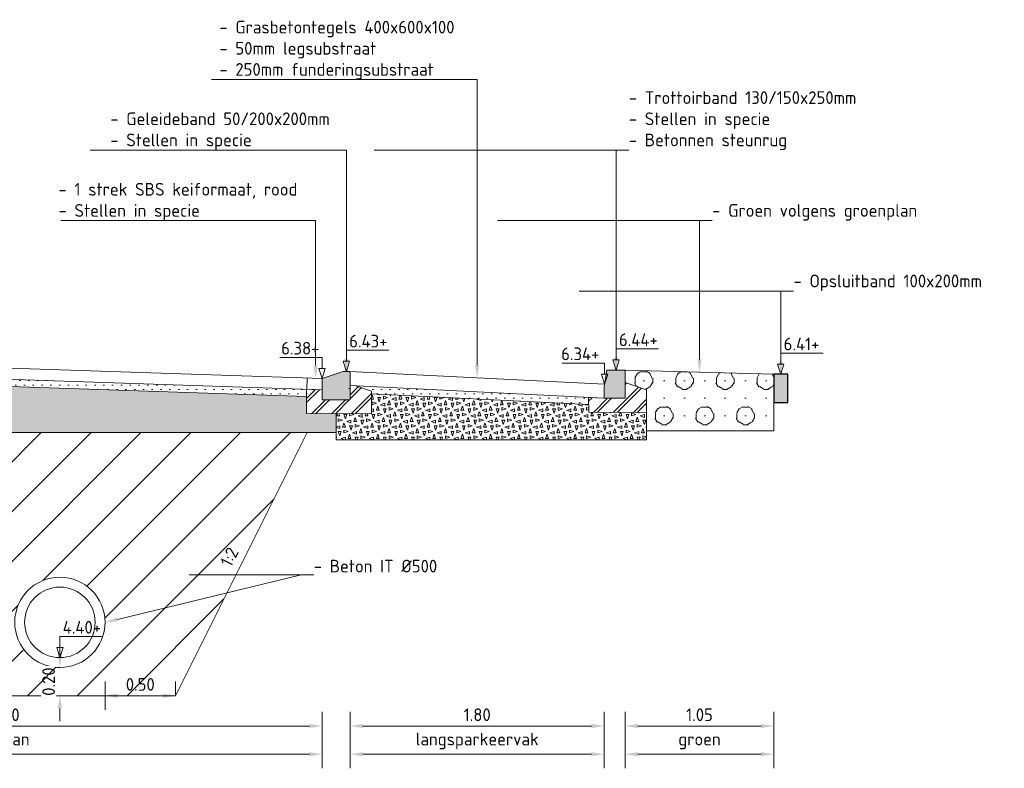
# Model space of a CAD drawing. Header units: metres. Extents: x 155733.7 to 155749.8, y 461848 to 461883.6.
# Tile 5 of 13: x 155741.3 to 155748.3, y 461858.7 to 461864. Entities that reach past the tile are written whole.
import ezdxf
from ezdxf import colors
from ezdxf.entities.mleader import LeaderData, LeaderLine
from ezdxf.math import Vec2, Vec3

# ---------------------------------------------------------------- set-up
doc = ezdxf.new("R2010")
doc.units = ezdxf.units.M
doc.layers.get('0').update_dxf_attribs({"lineweight": 18})
doc.layers.get('Defpoints').update_dxf_attribs({"lineweight": 18})
for name, color, linetype, lineweight, true_color in [('N-WE-GR-HEESTER-GD', 3, 'Continuous', 18, 0x00ff00), ('N-WE-GR-TEELAARDE 50-A', 7, 'Continuous', 18, 0xa55200), ('N-WE-RI-ITR-GD', 7, 'Continuous', 18, 0x00a500)]:
    doc.layers.add(name, color=color, linetype=linetype, lineweight=lineweight, true_color=true_color)
for name, color, linetype, lineweight in [('N-WE-GW-GROND_ZAND-AD-50', 7, 'Continuous', 18), ('N-WE-GW-OPHOGING-WERK-AD-50', 92, 'Continuous', 18), ('N-WE-OG-HOOGTEPUNT-T18', 10, 'Continuous', 18), ('N-WE-VH-FUNDERING-A-200', 252, 'Continuous', 18), ('N-WE-VH-FUNDERING-AD-50', 252, 'Continuous', 18), ('N-WE-VH-KANTOPSLUITING_GELEIDEBAND-SD', 20, 'Continuous', 18), ('N-WE-VH-KANTOPSLUITING_OPSLUITBAND-SD', 150, 'Continuous', 25), ('N-WE-VH-KANTOPSLUITING_TROTTOIRBAND-SD', 210, 'Continuous', 18), ('N-WE-VH-VERHARDING-GD', 7, 'Continuous', 18), ('N-WE-VH-VERHARDING_FUNDERING-A-20', 7, 'Continuous', 18), ('X-XX-AL-DETAIL1-GD', 7, 'Continuous', 18), ('X-XX-AL-M', 7, 'Continuous', 18), ('X-XX-AL-PEILMAAT-SD', 7, 'Continuous', 18), ('X-XX-AL-T18', 10, 'Continuous', 18)]:
    doc.layers.add(name, color=color, linetype=linetype, lineweight=lineweight)
doc.layers.add('X-XX-AL-HULPLIJN-G', color=210, linetype='Continuous', lineweight=18, plot=False)
doc.styles.add('NLCS-ISO', font='NLCS-ISO.ttf')
doc.styles.add('NLCS-ISO-M50-T18', font='NLCS-ISO.ttf', dxfattribs={"height": 0.09})
doc.dimstyles.new('NLCS-M50-T18-PIJL_L2_H2', dxfattribs={"dimscale": 0.05, "dimtxt": 2.5, "dimasz": 1.8, "dimexe": 2, "dimexo": 2, "dimgap": 0.7, "dimtad": 1, "dimzin": 0, "dimdsep": 46, "dimtxsty": 'NLCS-ISO-M50-T18', "dimcen": 0, "dimdle": 2, "dimclrd": 256, "dimclre": 256, "dimclrt": 10, "dimazin": 0, "dimtfac": 1, "dimtdec": 3, "dimtofl": 0, "dimtmove": 0, "dimatfit": 3, "dimfxl": 2, "dimfxlon": 1, "dimtfillclr": 256, "dimtolj": 1, "dimtzin": 0, "dimlwd": -1, "dimlwe": -1, "dimarcsym": 0})
pattern_1 = [(0, (0, 0), (0.03125, 0.03125), [0, -0.0625])]

# ---------------------------------------------------------------- blocks, each defined once
blk = doc.blocks.new('SVH-KANTOPSLUITING_TROTTOIRBAND_130 150X200-D')
blk.add_hatch(color=254).paths.add_polyline_path([(-0.15, -0.12), (-0.15, -0.2), (0, -0.2), (0, 0), (-0.13, 0)])
at = {"flags": 128}
blk.add_lwpolyline([(-0.15, -0.12), (-0.15, -0.2), (0, -0.2), (0, 0), (-0.13, 0)], close=True, dxfattribs=at)
blk = doc.blocks.new('SVH-KANTOPSLUITING_GELEIDEBAND_50_200X200-D')
h = blk.add_hatch(color=254)
h.dxf.hatch_style = 1
h.paths.add_polyline_path([(0, -0.2), (0, -0.005), (0.005, 0), (0.05, 0), (0.2, -0.05), (0.2, -0.2)])
blk.add_lwpolyline([(0, -0.2), (0, -0.005), (0.005, 0), (0.05, 0), (0.2, -0.05), (0.2, -0.2)], close=True)
blk = doc.blocks.new('SAL-PEILMAAT_INFRACAD_H01-SOD')
for p, q in [((0, 3), (6, 3)), ((0, 1.44), (0, 3)), ((0.45, 1.44), (-0.45, 1.44)), ((-0.45, 1.44), (0, 0)), ((0.45, 1.44), (0, 0))]:
    blk.add_line(p, q)
at = {"style": 'NLCS-ISO'}
blk.add_attdef('...', (0.4, 3.4), '', height=1.8, dxfattribs=at)
blk = doc.blocks.new('*D67')
at = {"layer": 'X-XX-AL-M', "transparency": 16777216}
for p, q in [((155741.6259, 461859.5246), (155741.6259, 461859.6146)), ((155741.6259, 461859.4346), (155741.5259, 461859.4346)), ((155741.6259, 461859.2346), (155741.5259, 461859.2346)), ((155741.6259, 461859.1446), (155741.6259, 461859.0546))]:
    blk.add_line(p, q, dxfattribs=at)
for points in [[(155741.6109, 461859.5246), (155741.6409, 461859.5246), (155741.6259, 461859.4346)], [(155741.6109, 461859.1446), (155741.6409, 461859.1446), (155741.6259, 461859.2346)]]:
    blk.add_solid(points, dxfattribs=at)
at = {"layer": 'X-XX-AL-M', "color": 10, "transparency": 16777216, "insert": (155741.5459, 461859.3346), "char_height": 0.09, "attachment_point": 5, "rotation": 90, "style": 'NLCS-ISO-M50-T18', "bg_fill": 3, "box_fill_scale": 1.1, "bg_fill_color": 256, "bg_fill_true_color": 13158600, "bg_fill_transparency": 0}
blk.add_mtext('\\A1;0.20', dxfattribs=at)
at = {"layer": 'Defpoints', "color": 0, "transparency": 16777216}
for p in [(155741.6259, 461859.4346), (155741.6259, 461859.2346), (155741.6259, 461859.2346)]:
    blk.add_point(p, dxfattribs=at)
blk = doc.blocks.new('*D68')
at = {"layer": 'Defpoints', "color": 0, "transparency": 16777216}
for p in [(155741.9459, 461859.7546), (155742.4459, 461859.2346), (155742.4459, 461859.2346)]:
    blk.add_point(p, dxfattribs=at)
at = {"layer": 'X-XX-AL-M', "transparency": 16777216}
for p, q in [((155741.9459, 461859.3346), (155741.9459, 461859.1346)), ((155742.4459, 461859.2346), (155742.4459, 461859.3346)), ((155742.0359, 461859.2346), (155742.3559, 461859.2346))]:
    blk.add_line(p, q, dxfattribs=at)
for points in [[(155742.0359, 461859.2496), (155742.0359, 461859.2196), (155741.9459, 461859.2346)], [(155742.3559, 461859.2496), (155742.3559, 461859.2196), (155742.4459, 461859.2346)]]:
    blk.add_solid(points, dxfattribs=at)
at = {"layer": 'X-XX-AL-M', "color": 10, "transparency": 16777216, "insert": (155742.1959, 461859.3146), "char_height": 0.09, "attachment_point": 5, "style": 'NLCS-ISO-M50-T18', "bg_fill": 3, "box_fill_scale": 1.1, "bg_fill_color": 256, "bg_fill_true_color": 13158600, "bg_fill_transparency": 0}
blk.add_mtext('\\A1;0.50', dxfattribs=at)
blk = doc.blocks.new('*D74')
at = {"layer": 'Defpoints', "color": 0, "transparency": 16777216}
for p in [(155738.9849, 461861.6338), (155743.4849, 461861.4838), (155743.4849, 461859.0196)]:
    blk.add_point(p, dxfattribs=at)
at = {"layer": 'X-XX-AL-M', "transparency": 16777216}
for p, q in [((155738.9849, 461859.1196), (155738.9849, 461858.9196)), ((155743.4849, 461859.1196), (155743.4849, 461858.9196)), ((155739.0749, 461859.0196), (155743.3949, 461859.0196))]:
    blk.add_line(p, q, dxfattribs=at)
for points in [[(155739.0749, 461859.0346), (155739.0749, 461859.0046), (155738.9849, 461859.0196)], [(155743.3949, 461859.0346), (155743.3949, 461859.0046), (155743.4849, 461859.0196)]]:
    blk.add_solid(points, dxfattribs=at)
at = {"layer": 'X-XX-AL-M', "color": 10, "transparency": 16777216, "insert": (155741.2349, 461859.0996), "char_height": 0.09, "attachment_point": 5, "style": 'NLCS-ISO-M50-T18', "bg_fill": 3, "box_fill_scale": 1.1, "bg_fill_color": 256, "bg_fill_true_color": 13158600, "bg_fill_transparency": 0}
blk.add_mtext('\\A1;4.50', dxfattribs=at)
blk = doc.blocks.new('*D75')
at = {"layer": 'Defpoints', "color": 0, "transparency": 16777216}
for p in [(155743.6849, 461861.5288), (155745.4849, 461861.4238), (155745.4849, 461859.0196)]:
    blk.add_point(p, dxfattribs=at)
at = {"layer": 'X-XX-AL-M', "transparency": 16777216}
for p, q in [((155743.6849, 461859.1196), (155743.6849, 461858.9196)), ((155745.4849, 461859.1196), (155745.4849, 461858.9196)), ((155743.7749, 461859.0196), (155745.3949, 461859.0196))]:
    blk.add_line(p, q, dxfattribs=at)
for points in [[(155743.7749, 461859.0346), (155743.7749, 461859.0046), (155743.6849, 461859.0196)], [(155745.3949, 461859.0346), (155745.3949, 461859.0046), (155745.4849, 461859.0196)]]:
    blk.add_solid(points, dxfattribs=at)
at = {"layer": 'X-XX-AL-M', "color": 10, "transparency": 16777216, "insert": (155744.5849, 461859.0996), "char_height": 0.09, "attachment_point": 5, "style": 'NLCS-ISO-M50-T18', "bg_fill": 3, "box_fill_scale": 1.1, "bg_fill_color": 256, "bg_fill_true_color": 13158600, "bg_fill_transparency": 0}
blk.add_mtext('\\A1;1.80', dxfattribs=at)
blk = doc.blocks.new('*D76')
at = {"layer": 'Defpoints', "color": 0, "transparency": 16777216}
for p in [(155745.6349, 461861.5438), (155746.6876, 461861.5138), (155746.6876, 461859.0196)]:
    blk.add_point(p, dxfattribs=at)
at = {"layer": 'X-XX-AL-M', "transparency": 16777216}
for p, q in [((155745.6349, 461859.1196), (155745.6349, 461858.9196)), ((155746.6876, 461859.1196), (155746.6876, 461858.9196)), ((155745.7249, 461859.0196), (155746.5976, 461859.0196))]:
    blk.add_line(p, q, dxfattribs=at)
for points in [[(155745.7249, 461859.0346), (155745.7249, 461859.0046), (155745.6349, 461859.0196)], [(155746.5976, 461859.0346), (155746.5976, 461859.0046), (155746.6876, 461859.0196)]]:
    blk.add_solid(points, dxfattribs=at)
at = {"layer": 'X-XX-AL-M', "color": 10, "transparency": 16777216, "insert": (155746.1612, 461859.0996), "char_height": 0.09, "attachment_point": 5, "style": 'NLCS-ISO-M50-T18', "bg_fill": 3, "box_fill_scale": 1.1, "bg_fill_color": 256, "bg_fill_true_color": 13158600, "bg_fill_transparency": 0}
blk.add_mtext('\\A1;1.05', dxfattribs=at)
blk = doc.blocks.new('*D77')
at = {"layer": 'Defpoints', "color": 0, "transparency": 16777216}
for p in [(155745.6349, 461861.5438), (155746.6876, 461861.5138), (155745.6349, 461858.8196)]:
    blk.add_point(p, dxfattribs=at)
at = {"layer": 'X-XX-AL-M', "transparency": 16777216}
for p, q in [((155745.6349, 461858.9196), (155745.6349, 461858.7196)), ((155746.6876, 461858.9196), (155746.6876, 461858.7196)), ((155746.5976, 461858.8196), (155745.7249, 461858.8196))]:
    blk.add_line(p, q, dxfattribs=at)
for points in [[(155745.7249, 461858.8346), (155745.7249, 461858.8046), (155745.6349, 461858.8196)], [(155746.5976, 461858.8346), (155746.5976, 461858.8046), (155746.6876, 461858.8196)]]:
    blk.add_solid(points, dxfattribs=at)
at = {"layer": 'X-XX-AL-M', "color": 10, "transparency": 16777216, "insert": (155746.1612, 461858.9131), "char_height": 0.09, "attachment_point": 5, "style": 'NLCS-ISO-M50-T18', "bg_fill": 3, "box_fill_scale": 1.1, "bg_fill_color": 256, "bg_fill_true_color": 13158600, "bg_fill_transparency": 0}
blk.add_mtext('\\A1;groen', dxfattribs=at)
blk = doc.blocks.new('*D78')
at = {"layer": 'Defpoints', "color": 0, "transparency": 16777216}
for p in [(155743.6849, 461861.5288), (155745.4849, 461861.4238), (155743.6849, 461858.8196)]:
    blk.add_point(p, dxfattribs=at)
at = {"layer": 'X-XX-AL-M', "transparency": 16777216}
for p, q in [((155743.6849, 461858.9196), (155743.6849, 461858.7196)), ((155745.4849, 461858.9196), (155745.4849, 461858.7196)), ((155745.3949, 461858.8196), (155743.7749, 461858.8196))]:
    blk.add_line(p, q, dxfattribs=at)
for points in [[(155743.7749, 461858.8346), (155743.7749, 461858.8046), (155743.6849, 461858.8196)], [(155745.3949, 461858.8346), (155745.3949, 461858.8046), (155745.4849, 461858.8196)]]:
    blk.add_solid(points, dxfattribs=at)
at = {"layer": 'X-XX-AL-M', "color": 10, "transparency": 16777216, "insert": (155744.5849, 461858.9131), "char_height": 0.09, "attachment_point": 5, "style": 'NLCS-ISO-M50-T18', "bg_fill": 3, "box_fill_scale": 1.1, "bg_fill_color": 256, "bg_fill_true_color": 13158600, "bg_fill_transparency": 0}
blk.add_mtext('\\A1;langsparkeervak', dxfattribs=at)
blk = doc.blocks.new('*D79')
at = {"layer": 'Defpoints', "color": 0, "transparency": 16777216}
for p in [(155738.9849, 461861.6338), (155743.4849, 461861.4838), (155738.9849, 461858.8196)]:
    blk.add_point(p, dxfattribs=at)
at = {"layer": 'X-XX-AL-M', "transparency": 16777216}
for p, q in [((155738.9849, 461858.9196), (155738.9849, 461858.7196)), ((155743.4849, 461858.9196), (155743.4849, 461858.7196)), ((155743.3949, 461858.8196), (155739.0749, 461858.8196))]:
    blk.add_line(p, q, dxfattribs=at)
for points in [[(155739.0749, 461858.8346), (155739.0749, 461858.8046), (155738.9849, 461858.8196)], [(155743.3949, 461858.8346), (155743.3949, 461858.8046), (155743.4849, 461858.8196)]]:
    blk.add_solid(points, dxfattribs=at)
at = {"layer": 'X-XX-AL-M', "color": 10, "transparency": 16777216, "insert": (155741.2349, 461858.9131), "char_height": 0.09, "attachment_point": 5, "style": 'NLCS-ISO-M50-T18', "bg_fill": 3, "box_fill_scale": 1.1, "bg_fill_color": 256, "bg_fill_true_color": 13158600, "bg_fill_transparency": 0}
blk.add_mtext('\\A1;rijbaan', dxfattribs=at)
blk = doc.blocks.new('SVH-KANTOPSLUITING_OPSLUITBAND_100X200-D')
blk.add_hatch(color=254).paths.add_polyline_path([(-0.1, -0.2), (0, -0.2), (0, 0), (-0.1, 0)])
at = {"flags": 128}
blk.add_lwpolyline([(-0.1, -0.2), (0, -0.2), (0, 0), (-0.1, 0)], close=True, dxfattribs=at)

msp = doc.modelspace()

# ---------------------------------------------------------------- hatches: boundary and pattern name
at = {"layer": 'N-WE-GR-TEELAARDE 50-A'}
h = msp.add_hatch(dxfattribs=at)
h.set_pattern_fill('AGR-BOMENGROND-SO', color=256, scale=0.05, pattern_type=2)
h.set_pattern_definition([(0, (162193.89987, 470375.4683), (0, 0.125), [0, -0.1443375]), (0, (162193.88312, 470375.4058), (0.1443375, 0.25), [0.033494, -0.255181]), (30, (162193.91662, 470375.4058), (0.144337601, 0.2499999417), [0.033494, -0.466506]), (60, (162193.94562, 470375.42255), (-0.144337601, 0.249999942), [0.033494, -0.255181]), (90, (162193.96237, 470375.45156), (-0.1443375, 0.25), [0.033494, -0.466506]), (120, (162193.96237, 470375.48505), (-0.288675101, -5.8e-08), [0.033494, -0.255181]), (150, (162193.94562, 470375.51406), (-0.288675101, 5.83e-08), [0.033494, -0.466506]), (180, (162193.91662, 470375.5308), (-0.1443375, -0.25), [0.033494, -0.255181]), (210, (162193.88312, 470375.5308), (-0.144337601, -0.2499999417), [0.033494, -0.466506]), (240, (162193.85412, 470375.51406), (0.144337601, -0.249999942), [0.033494, -0.255181]), (270, (162193.83737, 470375.48505), (0.1443375, -0.25), [0.033494, -0.466506]), (300, (162193.83737, 470375.45156), (0.288675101, 5.8e-08), [0.033494, -0.255181]), (330, (162193.85412, 470375.42255), (0.288675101, -5.83e-08), [0.033494, -0.466506])])
h.paths.add_polyline_path([(155745.6349, 461861.5438), (155745.6349, 461861.4547), (155745.7849, 461861.4046), (155745.7849, 461861.2438), (155745.7849, 461861.1136), (155746.6876, 461861.1136), (155746.6876, 461861.3638), (155746.6876, 461861.5138)])
at = {"layer": 'N-WE-GW-GROND_ZAND-AD-50', "ltscale": 0.2, "transparency": 33554687}
h = msp.add_hatch(dxfattribs=at)
h.set_pattern_fill('AGW-GROND_ZAND_CUNETZAND-SOD', color=256, scale=0.05, pattern_type=2)
h.set_pattern_definition(pattern_1)
h.paths.add_polyline_path([(155739.094, 461861.5501), (155739.0941, 461861.5001), (155743.3754, 461861.3574), (155743.3755, 461861.4074)])
h = msp.add_hatch(dxfattribs=at)
h.set_pattern_fill('AGW-GROND_ZAND_CUNETZAND-SOD', color=256, scale=0.05, pattern_type=2)
h.set_pattern_definition(pattern_1)
h.paths.add_polyline_path([(155743.7246, 461861.4314), (155743.8349, 461861.3946), (155743.8349, 461861.3759), (155745.375, 461861.2992), (155745.3745, 461861.3493)])
at = {"layer": 'N-WE-VH-FUNDERING-A-200'}
h = msp.add_hatch(dxfattribs=at)
h.set_pattern_fill('AVH-FUNDERING_GRANULAAT_BETON-SOD', color=256, scale=0.02, pattern_type=2)
h.set_pattern_definition([(0, (155736.589856, 461881.018317), (0.08, 0.04), [0.02, -0.18]), (18.43495, (155736.599856, 461880.978317), (0.079999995, 0.0400000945), [0.0316228, -0.6008328]), (71.56505, (155736.589856, 461881.01832), (0.06000004, -0.02000002), [0.0316228, -0.0316228]), (90, (155736.599856, 461880.978317), (-0.04, 0.08), [0.02, -0.18]), (108.43495, (155736.609856, 461881.018317), (-0.0400000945, 0.079999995), [0.0316228, -0.6008328]), (161.56505, (155736.569856, 461881.00832), (0.02000002, 0.06000004), [0.0316228, -0.0316228]), (180, (155736.579856, 461880.988317), (-0.08, -0.04), [0.02, -0.18]), (198.43495, (155736.569856, 461881.028317), (-0.079999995, -0.0400000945), [0.0316228, -0.6008328]), (270, (155736.569856, 461881.028317), (0.04, -0.08), [0.02, -0.18]), (288.43495, (155736.559856, 461880.988317), (0.0400000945, -0.079999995), [0.0316228, -0.6008328])])
h.paths.add_polyline_path([(155745.7849, 461861.2438), (155745.3755, 461861.2446), (155745.375, 461861.2992), (155743.8349, 461861.3759), (155743.8349, 461861.2338), (155743.5851, 461861.2342), (155743.5848, 461861.0493), (155745.7849, 461861.0493)])
at = {"layer": 'N-WE-VH-FUNDERING-AD-50'}
h = msp.add_hatch(dxfattribs=at)
h.set_pattern_fill('AVH-FUNDERING_01-SOD', color=256, scale=0.2, pattern_type=2)
h.set_pattern_definition([(0, (155741.12486, 461882.0169), (0, 0.2), [0, -0.2]), (0, (155741.12686, 461881.9469), (0, 0.2), [0, -0.2]), (0, (155741.13286, 461882.0549), (0, 0.2), [0, -0.2]), (338.1986, (155741.028856, 461881.9929), (0.600000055, -0.19999998), [0.0215406, -1.0554924]), (216.8699, (155741.048856, 461881.9849), (0.59999998, 0.400000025), [0.01, -0.99]), (130.6013, (155741.040856, 461881.978898), (1.000000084, -1.199999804), [0.018439, -1.8254698]), (206.5651, (155740.97486, 461881.9549), (-0.19999983, -0.20000026), [0.0044722, -0.4427414]), (326.3099, (155740.970856, 461881.9529), (0.39999991, -0.20000027), [0.0072112, -0.7138992]), (108.4349, (155740.976856, 461881.9489), (-0.19999968, 0.40000009), [0.0063246, -0.626131]), (225, (155741.10286, 461881.9349), (-2e-17, -0.2000001), [0.0084852, -0.2743574]), (0, (155741.09686, 461881.9289), (0.2, 0.2), [0.012, -0.188]), (135, (155741.10886, 461881.9289), (-0.2000001, 0), [0.0084852, -0.2743574]), (251.5651, (155741.078856, 461882.0629), (0.19999968, 0.40000009), [0.0063246, -0.626131]), (0, (155741.07686, 461882.0569), (0.2, 0.2), [0.01, -0.19]), (143.1301, (155741.086856, 461882.0569), (-0.59999998, 0.400000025), [0.01, -0.99]), (213.6901, (155740.972856, 461882.0649), (0.39999991, 0.20000027), [0.0072112, -0.7138992]), (341.5651, (155740.966856, 461882.0609), (-0.40000009, 0.19999968), [0.0126492, -0.6198064]), (126.8699, (155740.978856, 461882.0569), (0.400000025, -0.59999998), [0.01, -0.99]), (0, (155741.03086, 461882.0569), (0, 0.2), [0, -0.2]), (0, (155740.97686, 461882.0049), (0, 0.2), [0, -0.2]), (0, (155741.03286, 461881.9309), (0, 0.2), [0, -0.2]), (0, (155741.08686, 461881.9929), (0, 0.2), [0, -0.2]), (0, (155741.02886, 461882.0269), (0, 0.2), [0, -0.2]), (0, (155740.98486, 461882.0329), (0, 0.2), [0, -0.2]), (0, (155741.00286, 461882.0209), (0, 0.2), [0, -0.2]), (0, (155740.99486, 461881.9729), (0, 0.2), [0, -0.2]), (0, (155740.94686, 461881.9809), (0, 0.2), [0, -0.2]), (0, (155740.94886, 461882.0269), (0, 0.2), [0, -0.2]), (0, (155740.94286, 461882.0709), (0, 0.2), [0, -0.2]), (0, (155741.00486, 461882.0789), (0, 0.2), [0, -0.2]), (0, (155741.04886, 461882.0869), (0, 0.2), [0, -0.2]), (0, (155741.11886, 461882.0789), (0, 0.2), [0, -0.2]), (0, (155741.07086, 461882.0169), (0, 0.2), [0, -0.2]), (0, (155741.05086, 461882.0529), (0, 0.2), [0, -0.2]), (0, (155741.06686, 461881.9569), (0, 0.2), [0, -0.2]), (0, (155741.00686, 461881.9469), (0, 0.2), [0, -0.2]), (0, (155741.06686, 461881.9029), (0, 0.2), [0, -0.2]), (0, (155741.00086, 461881.9149), (0, 0.2), [0, -0.2]), (0, (155740.93686, 461881.9089), (0, 0.2), [0, -0.2]), (0, (155740.96086, 461881.8989), (0, 0.2), [0, -0.2]), (0, (155740.96286, 461881.9269), (0, 0.2), [0, -0.2]), (0, (155741.09686, 461881.8949), (0, 0.2), [0, -0.2]), (0, (155741.12086, 461881.9769), (0, 0.2), [0, -0.2]), (0, (155741.11086, 461882.0369), (0, 0.2), [0, -0.2]), (0, (155741.01886, 461881.8929), (0, 0.2), [0, -0.2])])
h.paths.add_polyline_path([(155739.0943, 461861.3846), (155738.8849, 461861.3842), (155738.8849, 461861.1002), (155743.5849, 461861.1002), (155743.5849, 461861.2342), (155743.3754, 461861.2346), (155743.3754, 461861.3574), (155739.0941, 461861.5001)])
at = {"layer": 'N-WE-VH-VERHARDING_FUNDERING-A-20'}
h = msp.add_hatch(dxfattribs=at)
h.set_pattern_fill('AVH-FUNDERING_SCHUIMBETON-SO', color=256, scale=0.02, angle=0.21518, pattern_type=2)
h.set_pattern_definition([(45.215183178, (10808.07649, 49769.08139), (-0.070975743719, 0.07044461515), []), (45.215183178, (10808.07659, 49769.05339), (-0.070975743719, 0.07044461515), [])])
h.paths.add_polyline_path([(155743.4849, 461861.4037), (155743.3755, 461861.4074), (155743.3754, 461861.2346), (155743.8349, 461861.2338), (155743.8349, 461861.3946), (155743.7246, 461861.4314), (155743.6843, 461861.4334), (155743.6849, 461861.3338), (155743.4849, 461861.3338)])
h = msp.add_hatch(dxfattribs=at)
h.set_pattern_fill('AVH-FUNDERING_SCHUIMBETON-SO', color=256, scale=0.02, angle=0.21518, pattern_type=2)
h.set_pattern_definition([(45.215183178, (10810.07654, 49769.09139), (-0.070975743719, 0.07044461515), []), (45.215183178, (10810.07664, 49769.06339), (-0.070975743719, 0.07044461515), [])])
h.paths.add_polyline_path([(155745.4833, 461861.3439), (155745.3745, 461861.3493), (155745.3755, 461861.2446), (155745.7849, 461861.2438), (155745.7849, 461861.4046), (155745.6349, 461861.4547), (155745.6349, 461861.3438), (155745.4849, 461861.3438)])

# ---------------------------------------------------------------- linework, layer by layer
at = {"layer": 'N-WE-GR-HEESTER-GD', "flags": 128}
msp.add_lwpolyline([(155745.6349, 461861.5438), (155746.6876, 461861.5138)], dxfattribs=at)
at = {"layer": 'N-WE-RI-ITR-GD'}
for radius in [0.32, 0.25]:
    msp.add_circle((155741.6259, 461859.7546), radius, dxfattribs=at)
at = {"layer": 'N-WE-VH-VERHARDING-GD', "flags": 128}
for points in [[(155743.4849, 461861.4037), (155743.4849, 461861.3338), (155743.6849, 461861.3338), (155743.6843, 461861.4334), (155743.7246, 461861.4314), (155743.8349, 461861.3946), (155743.8349, 461861.2338), (155743.3754, 461861.2346), (155743.3755, 461861.4074)], [(155745.4833, 461861.3439), (155745.4849, 461861.3438), (155745.6349, 461861.3438), (155745.6349, 461861.4547), (155745.7849, 461861.4046), (155745.7849, 461861.2438), (155745.3755, 461861.2446), (155745.3745, 461861.3493)]]:
    msp.add_lwpolyline(points, close=True, dxfattribs=at)
msp.add_lwpolyline([(155746.6876, 461861.3638), (155746.6876, 461861.1136), (155745.7849, 461861.1136)], dxfattribs=at)
at = {"layer": 'X-XX-AL-DETAIL1-GD', "flags": 128}
for points in [[(155738.9849, 461861.6338), (155743.4849, 461861.4838)], [(155738.9822, 461861.5538), (155743.4822, 461861.4038)], [(155739.0941, 461861.5001), (155743.3754, 461861.3574)], [(155743.3799, 461861.4873), (155743.3772, 461861.4073)], [(155743.6799, 461861.5338), (155745.4882, 461861.4438)], [(155743.6739, 461861.4139), (155743.6849, 461861.4134)], [(155743.6849, 461861.4334), (155745.4833, 461861.3439)], [(155743.5849, 461861.1002), (155738.8849, 461861.1002), (155738.8849, 461861.3842)], [(155743.8349, 461861.3759), (155745.375, 461861.2992)], [(155738.2307, 461861.281), (155739.0269, 461859.6888), (155740.5078, 461859.6888), (155740.7349, 461859.2346), (155742.4459, 461859.2346), (155743.3787, 461861.1002)]]:
    msp.add_lwpolyline(points, dxfattribs=at)
at = {"layer": 'X-XX-AL-HULPLIJN-G', "flags": 128}
msp.add_lwpolyline([(155743.6846, 461861.3834), (155743.6849, 461861.3833)], dxfattribs=at)

# ---------------------------------------------------------------- block references
at = {"layer": 'N-WE-VH-KANTOPSLUITING_GELEIDEBAND-SD', "xscale": -1}
msp.add_blockref('SVH-KANTOPSLUITING_GELEIDEBAND_50_200X200-D', (155743.6849, 461861.5338), dxfattribs=at)
at = {"layer": 'N-WE-VH-KANTOPSLUITING_TROTTOIRBAND-SD'}
msp.add_blockref('SVH-KANTOPSLUITING_TROTTOIRBAND_130 150X200-D', (155745.6349, 461861.5438), dxfattribs=at)
at = {"layer": 'X-XX-AL-PEILMAAT-SD', "xscale": 0.05, "yscale": 0.05, "zscale": 0.05}
for p, values in [((155743.6574, 461861.5338), {'...': '6.43+'}), ((155745.5699, 461861.5438), {'...': '6.44+'}), ((155746.7376, 461861.5138), {'...': '6.41+'})]:
    msp.add_blockref('SAL-PEILMAAT_INFRACAD_H01-SOD', p, dxfattribs=at).add_auto_attribs(values)
at = {"layer": 'X-XX-AL-PEILMAAT-SD'}
ref = msp.add_blockref('SAL-PEILMAAT_INFRACAD_H01-SOD', (155743.4849, 461861.4838), dxfattribs=dict(at, xscale=-0.05, yscale=0.05, zscale=0.05))
ref.add_attrib('...', '6.38+', (155743.1949, 461861.6538), dxfattribs={"layer": '0', "height": 0.09, "style": 'NLCS-ISO'})
ref = msp.add_blockref('SAL-PEILMAAT_INFRACAD_H01-SOD', (155745.4882, 461861.4438), dxfattribs=dict(at, xscale=-0.05, yscale=0.05, zscale=0.05))
ref.add_attrib('...', '6.34+', (155745.1802, 461861.6138), dxfattribs={"layer": '0', "height": 0.09, "style": 'NLCS-ISO'})

# ---------------------------------------------------------------- leaders
at = {"layer": 'N-WE-OG-HOOGTEPUNT-T18'}
ml = msp.add_multileader_mtext('Standard', dxfattribs=at)
ml.set_content('- Grasbetontegels 400x600x100\\P- 50mm legsubstraat\\P- 250mm funderingsubstraat', color=256, style='NLCS-ISO-M50-T18')
ml.set_leader_properties(color=256, linetype='ByLayer', lineweight=-1)
ml.build(insert=Vec2(0, 0))
ml.multileader.update_dxf_attribs({"text_left_attachment_type": 5, "text_right_attachment_type": 5, "dogleg_length": 0.09, "arrow_head_size": 0.09})
ctx = ml.context
ctx.base_point, ctx.char_height, ctx.arrow_head_size, ctx.landing_gap_size, ctx.plane_origin = Vec3(155742.757, 461863.6038), 0.09, 0.09, 0, Vec3(302232.1938, 37936.9545)
ctx.left_attachment, ctx.right_attachment = 5, 5
notes = []
notes.append((ctx, [(0, (1, 1, 0), (155744.584, 461863.6038), (-1, 0), 0.09, [(0, [(155744.584, 461861.4888)], 0, [])])]))
ctx.mtext.insert, ctx.mtext.flow_direction = Vec3(155742.757, 461864.0208), 5
ml = msp.add_multileader_mtext('Standard', dxfattribs=at)
ml.set_content('- Trottoirband 130/150x250mm\\P- Stellen in specie\\P- Betonnen steunrug', color=256, style='NLCS-ISO-M50-T18')
ml.set_leader_properties(color=256, linetype='ByLayer', lineweight=-1)
ml.build(insert=Vec2(0, 0))
ml.multileader.update_dxf_attribs({"text_left_attachment_type": 5, "text_right_attachment_type": 5, "dogleg_length": 0.09, "arrow_head_size": 0.09})
ctx = ml.context
ctx.base_point, ctx.char_height, ctx.arrow_head_size, ctx.landing_gap_size, ctx.plane_origin = Vec3(155745.6599, 461863.1038), 0.09, 0.09, 0, Vec3(9257.9601, 37937.0095)
ctx.left_attachment, ctx.right_attachment = 5, 5
notes.append((ctx, [(0, (1, 1, 0), (155745.5699, 461863.1038), (1, 0), 0.09, [(0, [(155745.5699, 461861.5438)], 0, [])])]))
ctx.mtext.insert, ctx.mtext.flow_direction = Vec3(155745.6599, 461863.5208), 5
ml = msp.add_multileader_mtext('Standard', dxfattribs=at)
ml.set_content('- Geleideband 50/200x200mm\\P- Stellen in specie', color=256, style='NLCS-ISO-M50-T18')
ml.set_leader_properties(color=256, linetype='ByLayer', lineweight=-1)
ml.build(insert=Vec2(0, 0))
ml.multileader.update_dxf_attribs({"text_left_attachment_type": 5, "text_right_attachment_type": 5, "dogleg_length": 0.09, "arrow_head_size": 0.09})
ctx = ml.context
ctx.base_point, ctx.char_height, ctx.arrow_head_size, ctx.landing_gap_size, ctx.plane_origin = Vec3(155741.9834, 461863.1038), 0.09, 0.09, 0, Vec3(302231.2672, 37936.9995)
ctx.left_attachment, ctx.right_attachment = 5, 5
notes.append((ctx, [(0, (1, 1, 0), (155743.6574, 461863.1038), (-1, 0), 0.09, [(0, [(155743.6574, 461861.5338)], 0, [])])]))
ctx.mtext.insert, ctx.mtext.flow_direction = Vec3(155741.9834, 461863.3708), 5
ml = msp.add_multileader_mtext('Standard', dxfattribs=at)
ml.set_content('- 1 strek SBS keiformaat, rood\\P- Stellen in specie', color=256, style='NLCS-ISO-M50-T18')
ml.set_leader_properties(color=256, linetype='ByLayer', lineweight=-1)
ml.build(insert=Vec2(0, 0))
ml.multileader.update_dxf_attribs({"text_left_attachment_type": 5, "text_right_attachment_type": 5, "dogleg_length": 0.09, "arrow_head_size": 0.09})
ctx = ml.context
ctx.base_point, ctx.char_height, ctx.arrow_head_size, ctx.landing_gap_size, ctx.plane_origin = Vec3(155741.6162, 461862.6038), 0.09, 0.09, 0, Vec3(302231.0485, 37936.951)
ctx.left_attachment, ctx.right_attachment = 5, 5
notes.append((ctx, [(0, (1, 1, 0), (155743.4387, 461862.6038), (-1, 0), 0.09, [(0, [(155743.4387, 461861.4853)], 0, [])])]))
ctx.mtext.insert, ctx.mtext.flow_direction = Vec3(155741.6162, 461862.8708), 5
ml = msp.add_multileader_mtext('Standard', dxfattribs=at)
ml.set_content('- Groen volgens groenplan', color=256, style='NLCS-ISO-M50-T18')
ml.set_leader_properties(color=256, linetype='ByLayer', lineweight=-1)
ml.build(insert=Vec2(0, 0))
ml.multileader.update_dxf_attribs({"text_left_attachment_type": 5, "text_right_attachment_type": 5, "dogleg_length": 0.09, "arrow_head_size": 0.09})
ctx = ml.context
ctx.base_point, ctx.char_height, ctx.arrow_head_size, ctx.landing_gap_size, ctx.plane_origin = Vec3(155746.2512, 461862.6038), 0.09, 0.09, 0, Vec3(9258.5514, 37936.9945)
ctx.left_attachment, ctx.right_attachment = 5, 5
notes.append((ctx, [(0, (1, 1, 0), (155746.1612, 461862.6038), (1, 0), 0.09, [(0, [(155746.1612, 461861.5288)], 0, [])])]))
ctx.mtext.insert, ctx.mtext.flow_direction = Vec3(155746.2512, 461862.7208), 5
ml = msp.add_multileader_mtext('Standard', dxfattribs=at)
ml.set_content('- Opsluitband 100x200mm', color=256, style='NLCS-ISO-M50-T18')
ml.set_leader_properties(color=256, linetype='ByLayer', lineweight=-1)
ml.build(insert=Vec2(0, 0))
ml.multileader.update_dxf_attribs({"text_left_attachment_type": 5, "text_right_attachment_type": 5, "dogleg_length": 0.09, "arrow_head_size": 0.09})
ctx = ml.context
ctx.base_point, ctx.char_height, ctx.arrow_head_size, ctx.landing_gap_size, ctx.plane_origin = Vec3(155746.8276, 461862.1038), 0.09, 0.09, 0, Vec3(9259.1278, 37936.9795)
ctx.left_attachment, ctx.right_attachment = 5, 5
notes.append((ctx, [(0, (1, 1, 0), (155746.7376, 461862.1038), (1, 0), 0.09, [(0, [(155746.7376, 461861.5138)], 0, [])])]))
ctx.mtext.insert, ctx.mtext.flow_direction = Vec3(155746.8276, 461862.2208), 5
for ctx, leaders in notes:
    for number, flags, end, landing, length, lines in leaders:
        leader = LeaderData()
        leader.index, (leader.has_last_leader_line, leader.has_dogleg_vector, leader.attachment_direction) = number, flags
        leader.last_leader_point, leader.dogleg_vector, leader.dogleg_length = Vec3(end), Vec3(landing), length
        for number, points, colour, breaks in lines:
            line = LeaderLine()
            line.index, line.vertices, line.color, line.breaks = number, Vec3.list(points), colors.encode_raw_color(colour), breaks
            leader.lines.append(line)
        ctx.leaders.append(leader)

# ---------------------------------------------------------------- next in the draw order: dimensions: what is measured, and where the dimension line sits
at = {"layer": 'X-XX-AL-M'}
for base, p1, p2, picture, middle in [((155746.6876, 461859.0196), (155745.6349, 461861.5438), (155746.6876, 461861.5138), '*D76', (155746.1612, 461859.0996)), ((155745.4849, 461859.0196), (155743.6849, 461861.5288), (155745.4849, 461861.4238), '*D75', (155744.5849, 461859.0996)), ((155742.4459, 461859.2346), (155741.9459, 461859.7546), (155742.4459, 461859.2346), '*D68', (155742.1959, 461859.3146))]:
    dim = msp.add_linear_dim(base=base, p1=p1, p2=p2, dimstyle='NLCS-M50-T18-PIJL_L2_H2', override={"dimtfill": 1}, dxfattribs=at)
    dim.commit()
    dim.dimension.update_dxf_attribs({"geometry": picture, "text_midpoint": middle})
dim = msp.add_linear_dim(base=(155741.6259, 461859.2346), p1=(155741.6259, 461859.4346), p2=(155741.6259, 461859.2346), angle=90, dimstyle='NLCS-M50-T18-PIJL_L2_H2', override={"dimtfill": 1}, dxfattribs=at)
dim.commit()
dim.dimension.update_dxf_attribs({"geometry": '*D67', "text_midpoint": (155741.6259, 461859.3346), "dimtype": 160})

# ---------------------------------------------------------------- next in the draw order: dimensions: what is measured, and where the dimension line sits
dim = msp.add_linear_dim(base=(155743.4849, 461859.0196), p1=(155738.9849, 461861.6338), p2=(155743.4849, 461861.4838), dimstyle='NLCS-M50-T18-PIJL_L2_H2', override={"dimtfill": 1}, dxfattribs=at)
dim.commit()
dim.dimension.update_dxf_attribs({"geometry": '*D74', "text_midpoint": (155741.2349, 461859.0996)})
for base, p1, p2, text, picture, middle in [((155745.6349, 461858.8196), (155746.6876, 461861.5138), (155745.6349, 461861.5438), 'groen', '*D77', (155746.1612, 461858.9131)), ((155743.6849, 461858.8196), (155745.4849, 461861.4238), (155743.6849, 461861.5288), 'langsparkeervak', '*D78', (155744.5849, 461858.9131))]:
    dim = msp.add_linear_dim(base=base, p1=p1, p2=p2, text=text, dimstyle='NLCS-M50-T18-PIJL_L2_H2', override={"dimtfill": 1}, dxfattribs=at)
    dim.commit()
    dim.dimension.update_dxf_attribs({"geometry": picture, "text_midpoint": middle})

# ---------------------------------------------------------------- next in the draw order: linework, layer by layer
at = {"layer": 'X-XX-AL-DETAIL1-GD', "flags": 128}
msp.add_lwpolyline([(155745.7849, 461861.2438), (155745.7849, 461861.0493), (155743.5848, 461861.0493), (155743.5851, 461861.2342)], dxfattribs=at)

# ---------------------------------------------------------------- next in the draw order: block references
at = {"layer": 'N-WE-VH-KANTOPSLUITING_OPSLUITBAND-SD'}
msp.add_blockref('SVH-KANTOPSLUITING_OPSLUITBAND_100X200-D', (155746.7876, 461861.5138), dxfattribs=at)
msp.add_blockref('SVH-KANTOPSLUITING_OPSLUITBAND_100X200-D', (155746.7876, 461861.5138), dxfattribs=at)

# ---------------------------------------------------------------- next in the draw order: dimensions: what is measured, and where the dimension line sits
at = {"layer": 'X-XX-AL-M'}
dim = msp.add_linear_dim(base=(155738.9849, 461858.8196), p1=(155743.4849, 461861.4838), p2=(155738.9849, 461861.6338), text='rijbaan', dimstyle='NLCS-M50-T18-PIJL_L2_H2', override={"dimtfill": 1}, dxfattribs=at)
dim.commit()
dim.dimension.update_dxf_attribs({"geometry": '*D79', "text_midpoint": (155741.2349, 461858.9131)})

# ---------------------------------------------------------------- next in the draw order: block references
at = {"layer": 'X-XX-AL-PEILMAAT-SD', "xscale": 0.05, "yscale": 0.05, "zscale": 0.05}
msp.add_blockref('SAL-PEILMAAT_INFRACAD_H01-SOD', (155741.6259, 461859.5046), dxfattribs=at).add_auto_attribs({'...': '4.40+'})

# ---------------------------------------------------------------- next in the draw order: texts
at = {"layer": 'X-XX-AL-T18', "insert": (155742.7586, 461860.1808), "char_height": 0.09, "attachment_point": 1, "rotation": 63.43495, "style": 'NLCS-ISO-M50-T18', "bg_fill": 3, "box_fill_scale": 1.5, "bg_fill_color": 256, "bg_fill_transparency": 0}
msp.add_mtext_dynamic_manual_height_columns('1:2', width=0.159586, gutter_width=0.45, heights=[0], dxfattribs=at)

# ---------------------------------------------------------------- next in the draw order: hatches: boundary and pattern name
at = {"layer": 'N-WE-GW-OPHOGING-WERK-AD-50'}
h = msp.add_hatch(dxfattribs=at)
h.set_pattern_fill('AGW-WERK_AANVULLEN-SOD', color=256, scale=0.05, pattern_type=2)
h.set_pattern_definition([(45, (0, 0), (-0.1767766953, 0.1767766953), [])])
h.paths.add_polyline_path([(155743.3787, 461861.1002), (155738.8849, 461861.1002), (155738.8849, 461861.281), (155738.2307, 461861.281), (155739.0269, 461859.6888), (155740.5078, 461859.6888), (155740.7349, 461859.2346), (155742.4459, 461859.2346)])
h.paths.add_polyline_path([(155741.9459, 461859.7546, -1), (155741.3059, 461859.7546, -1)], flags=16)
h.paths.add_polyline_path([(155739.9366, 461860.0938, -1), (155739.5266, 461860.0938, -1)], flags=16)

# ---------------------------------------------------------------- next in the draw order: leaders
at = {"layer": 'N-WE-OG-HOOGTEPUNT-T18'}
ml = msp.add_multileader_mtext('Standard', dxfattribs=at)
ml.set_content('- Beton IT %%C500', color=256, style='NLCS-ISO-M50-T18')
ml.set_leader_properties(color=256, linetype='ByLayer', lineweight=-1)
ml.build(insert=Vec2(0, 0))
ml.multileader.update_dxf_attribs({"text_left_attachment_type": 5, "text_right_attachment_type": 5, "dogleg_length": 0.09, "arrow_head_size": 0.09})
ctx = ml.context
ctx.base_point, ctx.char_height, ctx.arrow_head_size, ctx.landing_gap_size, ctx.plane_origin = Vec3(155743.426, 461860.0905), 0.09, 0.09, 0, Vec3(9255.7262, 37934.5312)
ctx.left_attachment, ctx.right_attachment = 5, 5
notes = []
notes.append((ctx, [(0, (1, 1, 0), (155743.336, 461860.0905), (1, 0), 0.09, [(0, [(155741.9459, 461859.7546)], 0, [])])]))
ctx.mtext.insert, ctx.mtext.flow_direction = Vec3(155743.426, 461860.1985), 5
for ctx, leaders in notes:
    for number, flags, end, landing, length, lines in leaders:
        leader = LeaderData()
        leader.index, (leader.has_last_leader_line, leader.has_dogleg_vector, leader.attachment_direction) = number, flags
        leader.last_leader_point, leader.dogleg_vector, leader.dogleg_length = Vec3(end), Vec3(landing), length
        for number, points, colour, breaks in lines:
            line = LeaderLine()
            line.index, line.vertices, line.color, line.breaks = number, Vec3.list(points), colors.encode_raw_color(colour), breaks
            leader.lines.append(line)
        ctx.leaders.append(leader)

doc.saveas('drawing.dxf')
